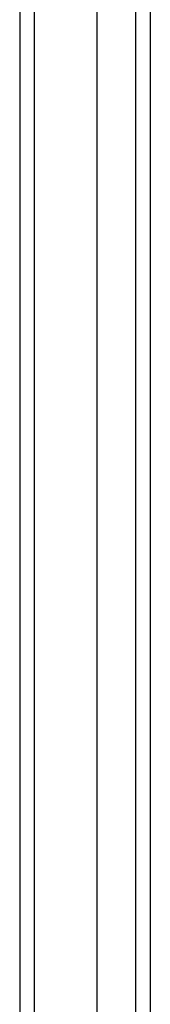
# Model space of a CAD drawing. Header units: inches. Extents: x 0 to 215, y -25 to 140.
# Tile 21 of 63: x 92.945 to 93.811, y 75.615 to 82.135. Entities that reach past the tile are written whole.
import ezdxf

# ---------------------------------------------------------------- set-up
doc = ezdxf.new("R2010")
doc.units = ezdxf.units.IN
doc.header["$LTSCALE"] = 12.924396
doc.header["$MEASUREMENT"] = 0
doc.layers.add('Visible Edges(ANSI)', color=7, linetype='Continuous', lineweight=25)
doc.layers.add('Visible Tangent Edges(ANSI)', color=7, linetype='Continuous', lineweight=25)

msp = doc.modelspace()

# ---------------------------------------------------------------- linework, layer by layer
at = {"layer": 'Visible Edges(ANSI)'}
for p, q in [((92.9449, 88.5555), (92.9449, 58.7504)), ((93.4567, 87.7572), (93.4567, 59.5486)), ((93.8111, 87.7572), (93.8111, 59.5486))]:
    msp.add_line(p, q, dxfattribs=at)
at = {"layer": 'Visible Tangent Edges(ANSI)'}
for p, q in [((93.0439, 58.7504), (93.0439, 88.5555)), ((93.7121, 87.8873), (93.7121, 59.4186))]:
    msp.add_line(p, q, dxfattribs=at)

doc.saveas('drawing.dxf')
